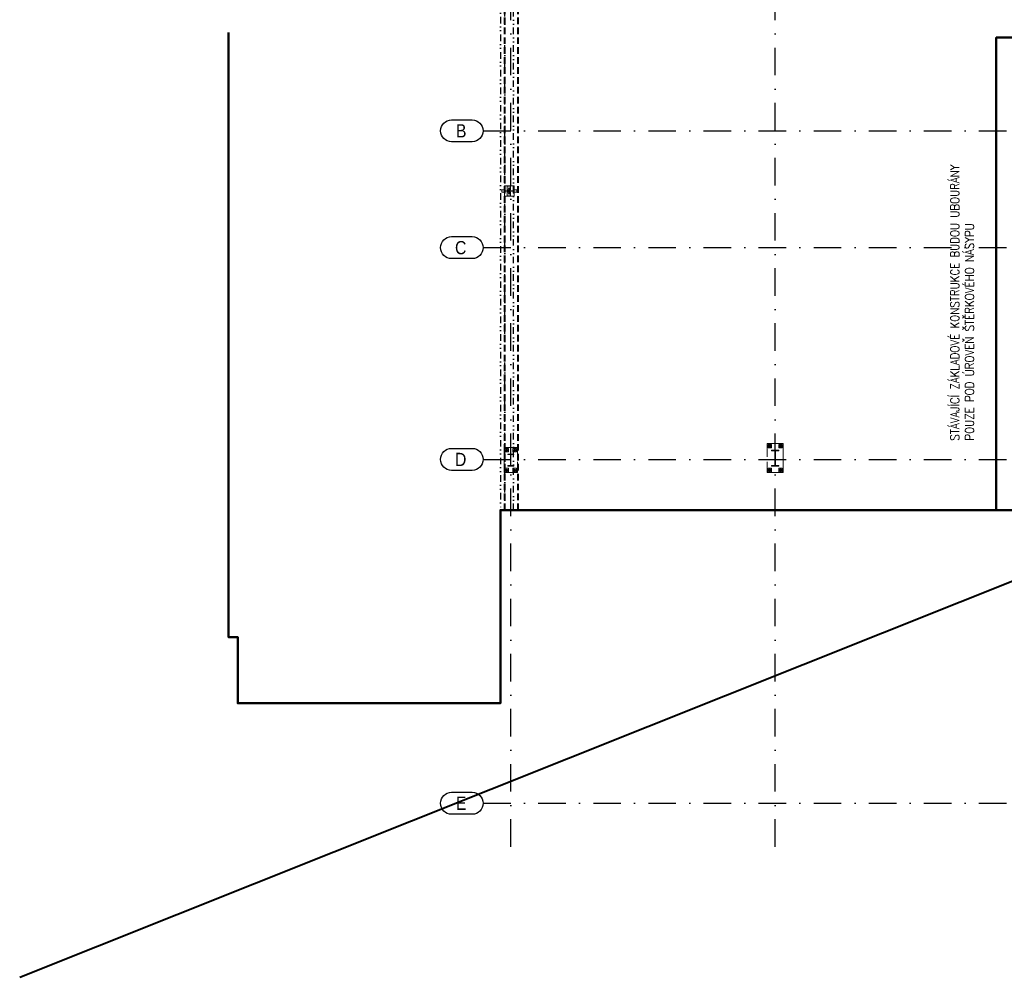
# Model space of a CAD drawing. Header units: millimetres. Extents: x -33711 to 550618, y -222428 to 596511.
# Tile 12 of 256: x 285003 to 307345, y -187561 to -165836. Entities that reach past the tile are written whole.
import ezdxf

# ---------------------------------------------------------------- set-up
doc = ezdxf.new("R2010")
doc.units = ezdxf.units.MM
for name, pattern in [('DASHDOT', [0.5, 0.25, -0.125, 0, -0.125]), ('DASHED', [4.5, 3, -1.5]), ('DIVIDE', [8, 3, -1.5, 0.25, -1.5, 0.25, -1.5]), ('XKITLINE00', [0])]:
    doc.linetypes.add(name, pattern=pattern)
for name, color, linetype in [('IN_C_CERCHOVANA', 7, 'DIVIDE'), ('IN_C_OSA', 6, 'DASHDOT'), ('IN_TEXT', 7, 'Continuous')]:
    doc.layers.add(name, color=color, linetype=linetype)
for name, color, linetype, lineweight in [('IN_C_TLUSTA', 5, 'Continuous', 50), ('IN_NS_TLUSTA', 1, 'Continuous', 40), ('Položka', 2, 'Continuous', 0)]:
    doc.layers.add(name, color=color, linetype=linetype, lineweight=lineweight)
doc.styles.add('ARIAL', font='arial.ttf')
doc.styles.add('Koty', font='romand.shx', dxfattribs={"width": 0.8})
doc.styles.add('ROMAND', font='romand.shx', dxfattribs={"width": 0.85})

msp = doc.modelspace()

# ---------------------------------------------------------------- linework, layer by layer
at = {"layer": 'IN_C_CERCHOVANA', "ltscale": 50}
for points in [[(303033.44218, -161772.58716), (295910.47666, -161772.58716), (295910.47666, -176962.58716)], [(296010.47666, -176962.58715), (296010.47666, -161872.58716), (303033.44218, -161872.58716)], [(296210.47666, -176962.58715), (296210.47666, -162072.58716), (303033.44218, -162072.58716)]]:
    msp.add_lwpolyline(points, dxfattribs=at)
at = {"layer": 'IN_C_OSA', "color": 4, "ltscale": 2500}
for p, q in [((296145.47557, -184598.75097), (296145.47557, -159329.95024)), ((302145.47557, -184598.75097), (302145.47557, -159329.95024)), ((295519.51551, -168357.58628), (356092.68823, -168357.58628)), ((295519.51551, -171007.58628), (356092.68823, -171007.58628)), ((295519.51551, -175812.58628), (356092.68823, -175812.58628)), ((295519.51551, -183612.58628), (356092.68823, -183612.58628))]:
    msp.add_line(p, q, dxfattribs=at)
at = {"layer": 'IN_C_OSA', "color": 4, "linetype": 'ByBlock'}
for points in [[(294802.62098, -168107.58628), (295269.51551, -168107.58628, -1), (295269.51551, -168607.58628), (294802.62098, -168607.58628, -1)], [(294802.62098, -170757.58628), (295269.51551, -170757.58628, -1), (295269.51551, -171257.58628), (294802.62098, -171257.58628, -1)], [(294802.62098, -175562.58628), (295269.51551, -175562.58628, -1), (295269.51551, -176062.58628), (294802.62098, -176062.58628, -1)], [(294802.62098, -183362.58628), (295269.51551, -183362.58628, -1), (295269.51551, -183862.58628), (294802.62098, -183862.58628, -1)]]:
    msp.add_lwpolyline(points, format="xyb", close=True, dxfattribs=at)
at = {"layer": 'IN_C_TLUSTA'}
for points in [[(289740.44827, -166130.00769), (289740.44827, -179842.58716), (289950.47666, -179842.58716), (289950.47666, -181342.58716), (295910.47666, -181342.58716), (295910.47666, -176962.58716), (311270.47507, -176962.58694), (311270.47507, -181042.58716), (322560.47666, -181042.58716), (322560.4782, -173142.58682), (347560.47666, -173142.58716)], [(307160.47674, -176962.58695), (307160.47674, -166242.5871), (323360.47803, -166242.5871), (323360.47418, -173142.58727)]]:
    msp.add_lwpolyline(points, dxfattribs=at)
at = {"layer": 'IN_NS_TLUSTA'}
msp.add_lwpolyline([(285002.71151, -187561.31038), (361508.91957, -157021.21017)], dxfattribs=at)
at = {"layer": 'IN_NS_TLUSTA', "color": 8, "linetype": 'DASHED', "ltscale": 50}
for points in [[(296010.47666, -176962.58715), (296010.47666, -161872.58716), (303033.44218, -161872.58716)], [(296310.47666, -176962.58715), (296310.47666, -162172.58716), (303033.44218, -162172.58716)]]:
    msp.add_lwpolyline(points, dxfattribs=at)
at = {"layer": 'Položka', "linetype": 'XKITLINE00', "lineweight": 0}
for p, q in [((295940.47556, -169692.58629), (296000.47557, -169692.58628)), ((295940.47557, -169752.58629), (295940.47556, -169692.58629)), ((295940.47557, -169752.58629), (296000.47557, -169752.58628)), ((296220.47557, -169602.58628), (296000.47557, -169602.58628)), ((296000.47557, -169842.58628), (296000.47557, -169602.58628)), ((296010.47557, -169772.58628), (296010.47557, -169672.58628)), ((296010.47557, -169672.58628), (296018.97557, -169672.58628)), ((296010.47557, -169772.58628), (296010.47557, -169672.58628)), ((296010.47557, -169672.58628), (296018.97557, -169672.58628)), ((296018.97557, -169772.58628), (296010.47557, -169772.58628)), ((296018.97557, -169772.58628), (296010.47557, -169772.58628)), ((296018.97557, -169672.58628), (296018.97557, -169707.78628)), ((296018.97557, -169672.58628), (296018.97557, -169707.78628)), ((296018.97557, -169707.78628), (296019.88901, -169712.37848)), ((296018.97557, -169707.78628), (296019.88901, -169712.37848)), ((296019.88901, -169732.79408), (296018.97557, -169737.38628)), ((296019.88901, -169732.79408), (296018.97557, -169737.38628)), ((296018.97557, -169737.38628), (296018.97557, -169772.58628)), ((296018.97557, -169737.38628), (296018.97557, -169772.58628)), ((296026.38337, -169718.87283), (296030.97557, -169719.78628)), ((296026.38337, -169718.87283), (296030.97557, -169719.78628)), ((296030.97557, -169725.38628), (296026.38337, -169726.29973)), ((296030.97557, -169725.38628), (296026.38337, -169726.29973)), ((296030.97557, -169719.78628), (296189.97557, -169719.78628)), ((296030.97557, -169719.78628), (296189.97557, -169719.78628)), ((296030.97557, -169725.38628), (296189.97557, -169725.38628)), ((296030.97557, -169725.38628), (296189.97557, -169725.38628)), ((296060.47629, -169612.587), (296140.47629, -169612.587)), ((296060.47629, -169612.587), (296060.47629, -169692.587)), ((296060.47629, -169692.587), (296140.47629, -169692.587)), ((296060.47629, -169832.58555), (296060.47629, -169752.58555)), ((296060.47629, -169752.58555), (296140.47629, -169752.58555)), ((296094.00057, -169662.58628), (296102.23807, -169648.31851)), ((296102.23807, -169676.85405), (296094.00057, -169662.58628)), ((296094.00057, -169782.58628), (296102.23807, -169768.31851)), ((296102.23807, -169796.85405), (296094.00057, -169782.58628)), ((296102.23807, -169648.31851), (296118.71307, -169648.31851)), ((296118.71307, -169676.85405), (296102.23807, -169676.85405)), ((296102.23807, -169768.31851), (296118.71307, -169768.31851)), ((296118.71307, -169796.85405), (296102.23807, -169796.85405)), ((296118.71307, -169648.31851), (296126.95057, -169662.58628)), ((296126.95057, -169662.58628), (296118.71307, -169676.85405)), ((296118.71307, -169768.31851), (296126.95057, -169782.58628)), ((296126.95057, -169782.58628), (296118.71307, -169796.85405)), ((296140.47629, -169612.587), (296140.47629, -169692.587)), ((296140.47629, -169832.58555), (296140.47629, -169752.58555)), ((296189.97557, -169719.78628), (296194.56777, -169718.87283)), ((296189.97557, -169719.78628), (296194.56777, -169718.87283)), ((296194.56777, -169726.29973), (296189.97557, -169725.38628)), ((296194.56777, -169726.29973), (296189.97557, -169725.38628)), ((296201.06212, -169712.37848), (296201.97557, -169707.78628)), ((296201.06212, -169712.37848), (296201.97557, -169707.78628)), ((296201.97557, -169737.38628), (296201.06212, -169732.79408)), ((296201.97557, -169737.38628), (296201.06212, -169732.79408)), ((296210.47557, -169681.08628), (296201.97557, -169672.58628)), ((296210.47557, -169672.58628), (296201.97557, -169672.58628)), ((296201.97557, -169672.58628), (296201.97557, -169707.78628)), ((296210.47557, -169672.58628), (296201.97557, -169672.58628)), ((296201.97557, -169672.58628), (296201.97557, -169707.78628)), ((296201.97557, -169772.58628), (296201.97557, -169737.38628)), ((296201.97557, -169772.58628), (296201.97557, -169737.38628)), ((296210.47557, -169772.58628), (296201.97557, -169772.58628)), ((296210.47557, -169772.58628), (296201.97557, -169772.58628)), ((296210.47557, -169672.58628), (296210.47557, -169772.58628)), ((296210.47557, -169672.58628), (296210.47557, -169772.58628)), ((296220.47557, -169842.58628), (296220.47557, -169602.58628)), ((296220.47557, -169692.58626), (296280.47526, -169692.58625)), ((296220.47557, -169752.58626), (296280.47527, -169752.58625)), ((296280.47527, -169752.58625), (296280.47526, -169692.58625)), ((296220.47557, -169842.58628), (296000.47557, -169842.58628)), ((296060.47629, -169832.58555), (296140.47629, -169832.58555)), ((295995.47557, -175542.58628), (296295.47557, -175542.58628)), ((295995.47557, -175542.58628), (295995.47557, -176112.58628)), ((296015.47557, -175642.58628), (296015.47557, -175562.58628)), ((296015.47557, -175562.58628), (296095.47557, -175562.58628)), ((296035.90339, -175591.28628), (296055.47557, -175579.98628)), ((296035.90339, -175613.88628), (296035.90339, -175591.28628)), ((296055.47557, -175579.98628), (296075.04774, -175591.28628)), ((296075.04774, -175591.28628), (296075.04774, -175613.88628)), ((296095.47557, -175562.58628), (296095.47557, -175642.58628)), ((296195.47557, -175642.58628), (296195.47557, -175562.58628)), ((296195.47557, -175562.58628), (296275.47557, -175562.58628)), ((296215.90339, -175591.28628), (296235.47557, -175579.98628)), ((296215.90339, -175613.88628), (296215.90339, -175591.28628)), ((296235.47557, -175579.98628), (296255.04774, -175591.28628)), ((296255.04774, -175591.28628), (296255.04774, -175613.88628)), ((296275.47557, -175562.58628), (296275.47557, -175642.58628)), ((296295.47557, -175755.43628), (296295.47557, -175542.58628)), ((301965.47557, -175452.58628), (302325.47557, -175452.58628)), ((301965.47557, -175755.43628), (301965.47557, -175452.58628)), ((301985.47557, -175552.58628), (301985.47557, -175472.58628)), ((301985.47557, -175472.58628), (302065.47557, -175472.58628)), ((302065.47557, -175552.58628), (301985.47557, -175552.58628)), ((302003.45687, -175499.87378), (302025.47557, -175487.16128)), ((302003.45687, -175525.29878), (302003.45687, -175499.87378)), ((302025.47557, -175538.01128), (302003.45687, -175525.29878)), ((302025.47557, -175487.16128), (302047.49426, -175499.87378)), ((302047.49426, -175525.29878), (302025.47557, -175538.01128)), ((302047.49426, -175499.87378), (302047.49426, -175525.29878)), ((302060.47557, -175615.28628), (302060.47557, -175602.58628)), ((302060.47557, -175602.58628), (302230.47557, -175602.58628)), ((302060.47557, -175615.28628), (302060.47557, -175602.58628)), ((302060.47557, -175602.58628), (302230.47557, -175602.58628)), ((302065.47557, -175472.58628), (302065.47557, -175552.58628)), ((302225.82963, -175602.58628), (302213.12963, -175615.28628)), ((302225.47557, -175552.58628), (302225.47557, -175472.58628)), ((302225.47557, -175472.58628), (302305.47557, -175472.58628)), ((302305.47557, -175552.58628), (302225.47557, -175552.58628)), ((302230.47557, -175602.58628), (302230.47557, -175615.28628)), ((302230.47557, -175602.58628), (302230.47557, -175615.28628)), ((302243.45687, -175499.87378), (302265.47557, -175487.16128)), ((302243.45687, -175525.29878), (302243.45687, -175499.87378)), ((302265.47557, -175538.01128), (302243.45687, -175525.29878)), ((302265.47557, -175487.16128), (302287.49426, -175499.87378)), ((302287.49426, -175525.29878), (302265.47557, -175538.01128)), ((302287.49426, -175499.87378), (302287.49426, -175525.29878)), ((302305.47557, -175472.58628), (302305.47557, -175552.58628)), ((302325.47557, -175452.58628), (302325.47557, -176112.58628)), ((296095.47557, -175642.58628), (296015.47557, -175642.58628)), ((296055.47557, -175625.18628), (296035.90339, -175613.88628)), ((296075.04774, -175613.88628), (296055.47557, -175625.18628)), ((296077.97557, -175702.78628), (296077.97557, -175692.58628)), ((296077.97557, -175692.58628), (296212.97557, -175692.58628)), ((296077.97557, -175702.78628), (296077.97557, -175692.58628)), ((296077.97557, -175692.58628), (296212.97557, -175692.58628)), ((296127.17557, -175702.78628), (296077.97557, -175702.78628)), ((296127.17557, -175702.78628), (296077.97557, -175702.78628)), ((296126.58668, -175692.58628), (296116.38668, -175702.78628)), ((296132.91582, -175703.92809), (296127.17557, -175702.78628)), ((296132.91582, -175703.92809), (296127.17557, -175702.78628)), ((296142.17557, -175717.78628), (296141.03376, -175712.04603)), ((296142.17557, -175717.78628), (296141.03376, -175712.04603)), ((296142.17557, -175937.38628), (296142.17557, -175717.78628)), ((296142.17557, -175937.38628), (296142.17557, -175717.78628)), ((296149.91737, -175712.04603), (296148.77557, -175717.78628)), ((296149.91737, -175712.04603), (296148.77557, -175717.78628)), ((296148.77557, -175937.38628), (296148.77557, -175717.78628)), ((296148.77557, -175937.38628), (296148.77557, -175717.78628)), ((296163.77557, -175702.78628), (296158.03532, -175703.92809)), ((296163.77557, -175702.78628), (296158.03532, -175703.92809)), ((296212.97557, -175702.78628), (296163.77557, -175702.78628)), ((296212.97557, -175702.78628), (296163.77557, -175702.78628)), ((296275.47557, -175642.58628), (296195.47557, -175642.58628)), ((296212.97557, -175692.58628), (296212.97557, -175702.78628)), ((296212.97557, -175692.58628), (296212.97557, -175702.78628)), ((296235.47557, -175625.18628), (296215.90339, -175613.88628)), ((296255.04774, -175613.88628), (296235.47557, -175625.18628)), ((302123.47557, -175615.28628), (302060.47557, -175615.28628)), ((302123.47557, -175615.28628), (302060.47557, -175615.28628)), ((302130.36387, -175616.65645), (302123.47557, -175615.28628)), ((302130.36387, -175616.65645), (302123.47557, -175615.28628)), ((302141.47557, -175633.28628), (302140.1054, -175626.39798)), ((302141.47557, -175633.28628), (302140.1054, -175626.39798)), ((302141.47557, -175931.88628), (302141.47557, -175633.28628)), ((302141.47557, -175931.88628), (302141.47557, -175633.28628)), ((302149.47557, -175678.94035), (302141.47557, -175686.94035)), ((302150.84574, -175626.39798), (302149.47557, -175633.28628)), ((302150.84574, -175626.39798), (302149.47557, -175633.28628)), ((302149.47557, -175931.88628), (302149.47557, -175633.28628)), ((302149.47557, -175931.88628), (302149.47557, -175633.28628)), ((302167.47557, -175615.28628), (302160.58726, -175616.65645)), ((302167.47557, -175615.28628), (302160.58726, -175616.65645)), ((302230.47557, -175615.28628), (302167.47557, -175615.28628)), ((302230.47557, -175615.28628), (302167.47557, -175615.28628)), ((296015.47557, -176092.58628), (296015.47557, -176012.58628)), ((296015.47557, -176012.58628), (296095.47557, -176012.58628)), ((296035.90339, -176041.28628), (296055.47557, -176029.98628)), ((296035.90339, -176063.88628), (296035.90339, -176041.28628)), ((296055.47557, -176029.98628), (296075.04774, -176041.28628)), ((296075.04774, -176041.28628), (296075.04774, -176063.88628)), ((296077.97557, -175962.58628), (296077.97557, -175952.38628)), ((296077.97557, -175952.38628), (296127.17557, -175952.38628)), ((296077.97557, -175962.58628), (296077.97557, -175952.38628)), ((296077.97557, -175952.38628), (296127.17557, -175952.38628)), ((296212.97557, -175962.58628), (296077.97557, -175962.58628)), ((296212.97557, -175962.58628), (296077.97557, -175962.58628)), ((296095.47557, -176012.58628), (296095.47557, -176092.58628)), ((296127.17557, -175952.38628), (296132.91582, -175951.24447)), ((296127.17557, -175952.38628), (296132.91582, -175951.24447)), ((296141.03376, -175943.12653), (296142.17557, -175937.38628)), ((296141.03376, -175943.12653), (296142.17557, -175937.38628)), ((296148.77557, -175937.38628), (296149.91737, -175943.12653)), ((296148.77557, -175937.38628), (296149.91737, -175943.12653)), ((296158.03532, -175951.24447), (296163.77557, -175952.38628)), ((296158.03532, -175951.24447), (296163.77557, -175952.38628)), ((296163.77557, -175952.38628), (296212.97557, -175952.38628)), ((296163.77557, -175952.38628), (296212.97557, -175952.38628)), ((296195.47557, -176092.58628), (296195.47557, -176012.58628)), ((296195.47557, -176012.58628), (296275.47557, -176012.58628)), ((296212.97557, -175952.38628), (296212.97557, -175962.58628)), ((296212.97557, -175952.38628), (296212.97557, -175962.58628)), ((296215.90339, -176041.28628), (296235.47557, -176029.98628)), ((296215.90339, -176063.88628), (296215.90339, -176041.28628)), ((296235.47557, -176029.98628), (296255.04774, -176041.28628)), ((296255.04774, -176041.28628), (296255.04774, -176063.88628)), ((296275.47557, -176012.58628), (296275.47557, -176092.58628)), ((296295.47557, -176112.58628), (296295.47557, -175869.73628)), ((301965.47557, -176112.58628), (301965.47557, -175869.73628)), ((301985.47557, -176092.58628), (301985.47557, -176012.58628)), ((301985.47557, -176012.58628), (302065.47557, -176012.58628)), ((302003.45687, -176039.87378), (302025.47557, -176027.16128)), ((302003.45687, -176065.29878), (302003.45687, -176039.87378)), ((302025.47557, -176027.16128), (302047.49426, -176039.87378)), ((302047.49426, -176039.87378), (302047.49426, -176065.29878)), ((302060.47557, -175962.58628), (302060.47557, -175949.88628)), ((302060.47557, -175949.88628), (302123.47557, -175949.88628)), ((302060.47557, -175962.58628), (302060.47557, -175949.88628)), ((302060.47557, -175949.88628), (302123.47557, -175949.88628)), ((302230.47557, -175962.58628), (302060.47557, -175962.58628)), ((302230.47557, -175962.58628), (302060.47557, -175962.58628)), ((302065.47557, -176012.58628), (302065.47557, -176092.58628)), ((302123.47557, -175949.88628), (302130.36387, -175948.51611)), ((302123.47557, -175949.88628), (302130.36387, -175948.51611)), ((302140.1054, -175938.77458), (302141.47557, -175931.88628)), ((302140.1054, -175938.77458), (302141.47557, -175931.88628)), ((302149.47557, -175931.88628), (302150.84574, -175938.77458)), ((302149.47557, -175931.88628), (302150.84574, -175938.77458)), ((302160.58726, -175948.51611), (302167.47557, -175949.88628)), ((302160.58726, -175948.51611), (302167.47557, -175949.88628)), ((302167.47557, -175949.88628), (302230.47557, -175949.88628)), ((302167.47557, -175949.88628), (302230.47557, -175949.88628)), ((302230.47557, -175957.15059), (302225.03988, -175962.58628)), ((302225.47557, -176092.58628), (302225.47557, -176012.58628)), ((302225.47557, -176012.58628), (302305.47557, -176012.58628)), ((302230.47557, -175949.88628), (302230.47557, -175962.58628)), ((302230.47557, -175949.88628), (302230.47557, -175962.58628)), ((302243.45687, -176039.87378), (302265.47557, -176027.16128)), ((302243.45687, -176065.29878), (302243.45687, -176039.87378)), ((302265.47557, -176027.16128), (302287.49426, -176039.87378)), ((302287.49426, -176039.87378), (302287.49426, -176065.29878)), ((302305.47557, -176012.58628), (302305.47557, -176092.58628)), ((295995.47557, -176112.58628), (296295.47557, -176112.58628)), ((296095.47557, -176092.58628), (296015.47557, -176092.58628)), ((296055.47557, -176075.18628), (296035.90339, -176063.88628)), ((296075.04774, -176063.88628), (296055.47557, -176075.18628)), ((296275.47557, -176092.58628), (296195.47557, -176092.58628)), ((296235.47557, -176075.18628), (296215.90339, -176063.88628)), ((296255.04774, -176063.88628), (296235.47557, -176075.18628)), ((301965.47557, -176112.58628), (302325.47557, -176112.58628)), ((302065.47557, -176092.58628), (301985.47557, -176092.58628)), ((302025.47557, -176078.01128), (302003.45687, -176065.29878)), ((302047.49426, -176065.29878), (302025.47557, -176078.01128)), ((302305.47557, -176092.58628), (302225.47557, -176092.58628)), ((302265.47557, -176078.01128), (302243.45687, -176065.29878)), ((302287.49426, -176065.29878), (302265.47557, -176078.01128))]:
    msp.add_line(p, q, dxfattribs=at)
for centre, radius, start, end in [((296030.97557, -169707.78628), 12, 202.5, 247.5), ((296030.97557, -169707.78628), 12, 202.5, 247.5), ((296030.97557, -169737.38628), 12, 112.5, 157.5), ((296030.97557, -169737.38628), 12, 112.5, 157.5), ((296110.47557, -169662.58628), 10, 0, 180), ((296110.47557, -169662.58628), 10, 180, 0), ((296110.47557, -169782.58628), 10, 0, 180), ((296110.47557, -169782.58628), 10, 180, 0), ((296189.97557, -169707.78628), 12, 292.5, 337.5), ((296189.97557, -169707.78628), 12, 292.5, 337.5), ((296189.97557, -169737.38628), 12, 22.5, 67.5), ((296189.97557, -169737.38628), 12, 22.5, 67.5), ((296055.47557, -175602.58628), 13.5, 0, 180), ((296055.47557, -175602.58628), 13.5, 180, 0), ((296235.47557, -175602.58628), 13.5, 0, 180), ((296235.47557, -175602.58628), 13.5, 180, 0), ((302025.47557, -175512.58628), 15, 0, 180), ((302025.47557, -175512.58628), 15, 180, 0), ((302265.47557, -175512.58628), 15, 0, 180), ((302265.47557, -175512.58628), 15, 180, 0), ((296127.17557, -175717.78628), 15, 22.5, 67.5), ((296127.17557, -175717.78628), 15, 22.5, 67.5), ((296163.77557, -175717.78628), 15, 112.5, 157.5), ((296163.77557, -175717.78628), 15, 112.5, 157.5), ((302123.47557, -175633.28628), 18, 22.5, 67.5), ((302123.47557, -175633.28628), 18, 22.5, 67.5), ((302167.47557, -175633.28628), 18, 112.5, 157.5), ((302167.47557, -175633.28628), 18, 112.5, 157.5), ((296055.47557, -176052.58628), 13.5, 0, 180), ((296055.47557, -176052.58628), 13.5, 180, 0), ((296127.17557, -175937.38628), 15, 292.5, 337.5), ((296127.17557, -175937.38628), 15, 292.5, 337.5), ((296163.77557, -175937.38628), 15, 202.5, 247.5), ((296163.77557, -175937.38628), 15, 202.5, 247.5), ((296235.47557, -176052.58628), 13.5, 0, 180), ((296235.47557, -176052.58628), 13.5, 180, 0), ((302025.47557, -176052.58628), 15, 0, 180), ((302025.47557, -176052.58628), 15, 180, 0), ((302123.47557, -175931.88628), 18, 292.5, 337.5), ((302123.47557, -175931.88628), 18, 292.5, 337.5), ((302167.47557, -175931.88628), 18, 202.5, 247.5), ((302167.47557, -175931.88628), 18, 202.5, 247.5), ((302265.47557, -176052.58628), 15, 0, 180), ((302265.47557, -176052.58628), 15, 180, 0)]:
    msp.add_arc(centre, radius, start, end, dxfattribs=at)

# ---------------------------------------------------------------- texts
at = {"layer": 'IN_C_OSA', "color": 4, "linetype": 'ByBlock', "style": 'ARIAL', "width": 0.85}
for s, p in [('B', (294902.62098, -168507.58628)), ('C', (294880.64832, -171157.58628)), ('D', (294880.64832, -175962.58628)), ('E', (294902.62098, -183762.58628))]:
    msp.add_text(s, height=300, dxfattribs=at).set_placement(p)
at = {"layer": 'IN_TEXT', "insert": (306655.77458, -175386.27935), "char_height": 200, "width": 7150.5095472, "attachment_point": 7, "rotation": 90, "style": 'ROMAND'}
msp.add_mtext('{\\C0;STÁVAJÍCÍ ZÁKLADOVÉ KONSTRUKCE BUDOU UBOURÁNY POUZE POD ÚROVEŇ ŠTĚRKOVÉHO NÁSYPU}', dxfattribs=at)
at = {"layer": 'IN_TEXT', "color": 8, "linetype": 'ByBlock', "char_height": 200, "width": 827.5, "attachment_point": 1, "rotation": 90, "style": 'Koty'}
for s, insert in [('\\pi208.04,t808.04;700\\P\\pi143.27,t743.27;1970', (296427.79852, -215475.66793)), ('\\pi208.04,t808.04;700\\P\\pi143.27,t743.27;1970', (297472.79852, -215475.66793)), ('\\pi208.04,t808.04;700\\P\\pi143.27,t743.27;1970', (298487.79852, -215475.66793)), ('\\pi208.04,t808.04;700\\P\\pi143.27,t743.27;1970', (299502.79852, -215475.66793)), ('\\pi208.04,t808.04;700\\P\\pi143.27,t743.27;1970', (304457.79852, -215475.66793)), ('\\pi208.04,t808.04;700\\P\\pi143.27,t743.27;1970', (305502.79852, -215475.66793)), ('\\pi208.04,t808.04;700\\P\\pi143.27,t743.27;1970', (306517.79852, -215475.66793)), ('\\pi208.04,t808.04;800\\P\\pi143.27,t743.27;1970', (302895.96472, -216012.10658))]:
    msp.add_mtext(s, dxfattribs=dict(at, insert=insert))

doc.saveas('drawing.dxf')
